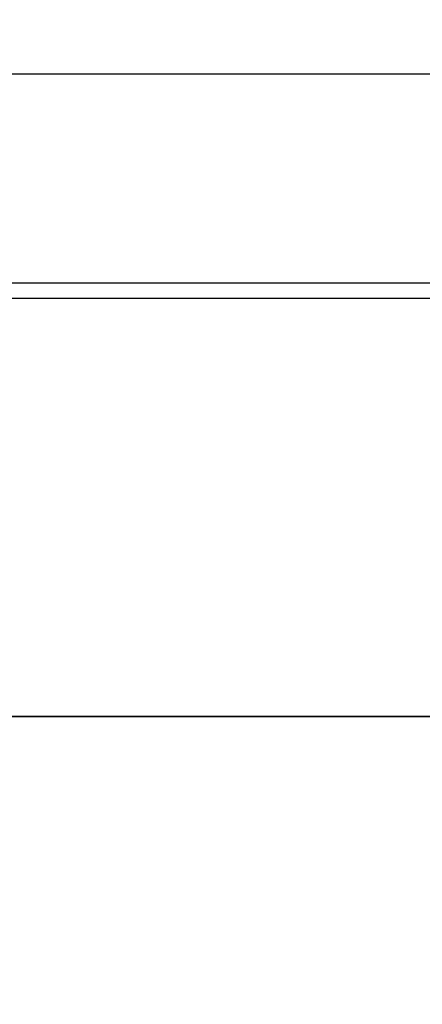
# Model space of a CAD drawing. Header units: millimetres. Extents: x -1030 to 192, y -442 to 180.
# Tile 51 of 256: x -903.44 to -900.85, y -345.88 to -339.56. Entities that reach past the tile are written whole.
import ezdxf

# ---------------------------------------------------------------- set-up
doc = ezdxf.new("R2010")
doc.units = ezdxf.units.MM
doc.header["$MEASUREMENT"] = 0
doc.layers.add('OVIDIO 120x60x72h', color=7, linetype='Continuous')

msp = doc.modelspace()

# ---------------------------------------------------------------- linework, layer by layer
at = {"layer": 'OVIDIO 120x60x72h', "extrusion": (0, 0.894427, -0.447214)}
msp.add_lwpolyline([(914.4382, 500.0586), (914.4351, 500.3231), (914.4255, 500.5886), (914.4094, 500.8548), (914.3868, 501.1216), (914.3576, 501.3886), (914.3217, 501.6557), (914.2792, 501.9226), (914.23, 502.189), (914.1741, 502.4547), (914.1116, 502.7195), (914.0424, 502.9831), (913.9666, 503.2453), (913.8842, 503.5057), (913.7953, 503.7642), (913.7, 504.0206), (913.5983, 504.2745), (913.4904, 504.5257), (913.3763, 504.7741), (913.2562, 505.0193), (913.1301, 505.2613), (912.9983, 505.4997), (912.8609, 505.7343), (912.7181, 505.965), (912.5699, 506.1916), (912.4166, 506.4139), (912.2584, 506.6317), (912.0954, 506.8449), (911.9279, 507.0533), (911.756, 507.2569), (911.58, 507.4554), (911.4001, 507.6487), (911.2164, 507.8368), (911.0283, 508.0205), (910.835, 508.2004), (910.6365, 508.3764), (910.4329, 508.5483), (910.2245, 508.7158), (910.0113, 508.8788), (909.7935, 509.037), (909.5712, 509.1903), (909.3446, 509.3384), (909.1139, 509.4813), (908.8793, 509.6187), (908.6409, 509.7505), (908.399, 509.8766), (908.1537, 509.9967), (907.9053, 510.1108), (907.6541, 510.2187), (907.4002, 510.3204), (907.1438, 510.4157), (906.8853, 510.5046), (906.6249, 510.587), (906.3627, 510.6628), (906.0991, 510.732), (905.8343, 510.7945), (905.5686, 510.8504), (905.3022, 510.8996), (905.0353, 510.9421), (904.7682, 510.9779), (904.5012, 511.0072), (904.2344, 511.0298), (903.9682, 511.0459), (903.7027, 511.0555), (903.4382, 511.0586)], dxfattribs=at)
at = {"layer": 'OVIDIO 120x60x72h', "extrusion": (0.235702, 0.235702, 0.942809)}
msp.add_lwpolyline([(398.9112, 1159.0649), (398.9112, 1054.5245)], dxfattribs=at)
at = {"layer": 'OVIDIO 120x60x72h'}
for points in [[(-928.0101, -339.9036), (-419.1111, -339.9036)], [(-928.0101, -341.2452), (-419.1111, -341.2452)], [(-900.2279, -341.3448), (-914.4382, -341.3448)], [(-914.4382, -344.0281), (-879.4381, -344.0281)], [(-879.4381, -344.0281), (-914.4382, -344.0281)]]:
    msp.add_lwpolyline(points, dxfattribs=at)

doc.saveas('drawing.dxf')
